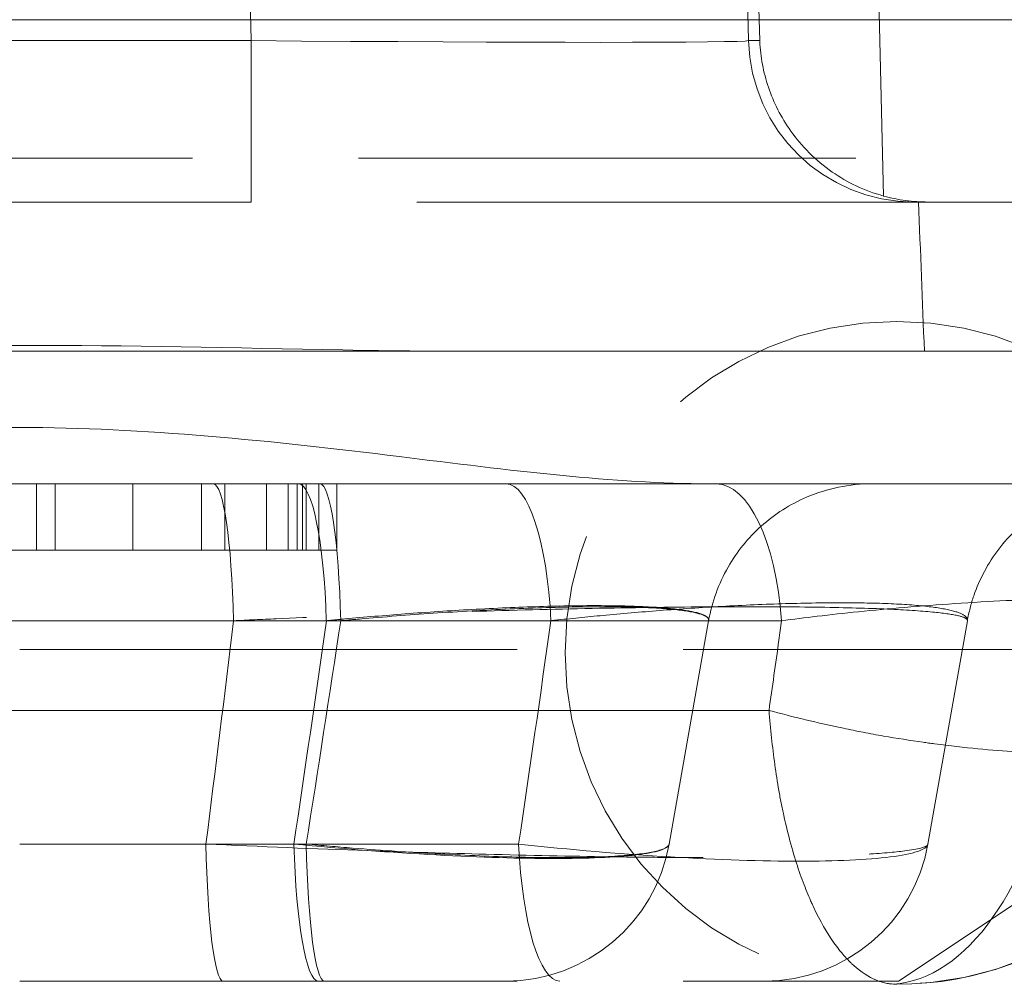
# Model space of a CAD drawing. Header units: millimetres. Extents: x -8.5 to 8.5, y 0 to 12.5.
# Tile 18 of 26: x 0 to 3, y 1.5 to 4.5. Entities that reach past the tile are written whole.
import ezdxf

# ---------------------------------------------------------------- set-up
doc = ezdxf.new("R2010")
doc.units = ezdxf.units.MM
doc.header["$LTSCALE"] = 10
doc.linetypes.add('ALLCAD_Strich', pattern=[0.2, 0.15, -0.05])
doc.layers.add('BESCH_KONT_verb_schn_grun_2d', color=10, linetype='Continuous')

msp = doc.modelspace()

# ---------------------------------------------------------------- linework, layer by layer
at = {"layer": 'BESCH_KONT_verb_schn_grun_2d', "linetype": 'ALLCAD_Strich', "lineweight": 0}
for p, q in [((0.6981, 4.3969), (0.5159, 11.46)), ((2.1974, 4.3969), (2.0152, 11.46)), ((2.1966, 5.7323), (2.2312, 4.3969)), ((2.6046, 3.9281), (2.572, 5.2813)), ((0.6981, 4.3969), (-0.6981, 4.3969)), ((0.6981, 4.3969), (0.6981, 3.91)), ((2.2312, 4.3969), (2.1974, 4.3969)), ((-2.979, 4.0425), (2.979, 4.0425)), ((0.6981, 3.91), (-0.6981, 3.91)), ((2.7386, 3.91), (2.6972, 3.91)), ((0.0504, 2.86), (0.0504, 3.06)), ((0.1073, 2.86), (0.1073, 3.06)), ((0.3414, 2.86), (0.3414, 3.06)), ((0.5482, 2.86), (0.5482, 3.06)), ((0.5837, 3.06), (0.586, 3.06)), ((0.6187, 2.86), (0.6187, 3.06)), ((0.7441, 2.86), (0.7441, 3.06)), ((0.8094, 2.86), (0.8094, 3.06)), ((0.8364, 2.86), (0.8364, 3.06)), ((0.8529, 2.86), (0.8529, 3.06)), ((0.8638, 2.86), (0.8638, 3.06)), ((0.9017, 2.86), (0.9017, 3.06)), ((0.9561, 2.86), (0.9561, 3.06)), ((0.3414, 2.86), (-0.3361, 2.86)), ((0.5482, 2.86), (0.3414, 2.86)), ((0.9561, 2.86), (0.5482, 2.86)), ((1.9584, 1.9732), (2.0771, 2.6468)), ((2.7384, 1.9732), (2.8571, 2.6468)), ((0, 2.56), (4.15, 2.56)), ((2.65, 1.56), (4.15, 2.56)), ((0.5617, 1.9732), (0, 1.9732)), ((1.5042, 1.9732), (0.5617, 1.9732)), ((0, 1.56), (2.65, 1.56)), ((2.65, 0), (2.65, 1.56))]:
    msp.add_line(p, q, dxfattribs=at)
at = {"layer": 'BESCH_KONT_verb_schn_grun_2d', "linetype": 'Continuous', "lineweight": 0}
for p, q in [((-3.15, 4.46), (5.9319, 4.46)), ((-3.15, 3.46), (5.9144, 3.46)), ((2.2971, 2.6468), (-2.2971, 2.6468)), ((2.2591, 2.3764), (-2.2591, 2.3764))]:
    msp.add_line(p, q, dxfattribs=at)
at = {"layer": 'BESCH_KONT_verb_schn_grun_2d', "linetype": 'ALLCAD_Strich', "lineweight": 0}
msp.add_circle((2.6446, 2.55), 1, dxfattribs=at)
for centre, start, end in [((2.5695, 2.56), 89.9995, 113.2068), ((1.4659, 2.06), 270.0021, 350.0011), ((2.2459, 2.06), 270.0013, 350.0002)]:
    msp.add_arc(centre, 0.5, start, end, dxfattribs=at)
at = {"layer": 'BESCH_KONT_verb_schn_grun_2d', "linetype": 'Continuous', "lineweight": 0}
msp.add_arc((2.6446, 2.55), 1, 270, 350, dxfattribs=at)
at = {"layer": 'BESCH_KONT_verb_schn_grun_2d', "linetype": 'ALLCAD_Strich', "lineweight": 0, "extrusion": (0, 0, -1)}
for centre, major_axis, ratio, start_param, end_param in [((0.6968, 4.41), (1.5008, -0.0129), 0.008712, 0.014334, 1.569843), ((2.6972, 4.41), (0, -0.5), 0.999893, 0, 1.544627), ((1.4661, 2.56), (0, 0.5), 0.275034, 0.000001, 1.396263), ((-96.5058, 8.7556), (-63.6995, -78.9718), 0.940851, -2.158312, -2.151503), ((-109.3986, 11.1119), (-67.8777, -96.8677), 0.91607, -2.067859, -2.061989), ((0.9188, 2.06), (0, -0.5), 0.111173, 0.00004, 1.396285), ((1.6289, 2.06), (0, -0.5), 0.253162, 0.000027, 1.396278)]:
    msp.add_ellipse(centre, major_axis=major_axis, ratio=ratio, start_param=start_param, end_param=end_param, dxfattribs=at)
at = {"layer": 'BESCH_KONT_verb_schn_grun_2d', "linetype": 'ALLCAD_Strich', "lineweight": 0}
for centre, major_axis, ratio, start_param, end_param in [((1.3598, -39.8387), (0.8448, -70.166), 0.034197, 2.235423, 2.243599), ((0.5837, 2.56), (0, 0.5), 0.123397, -1.396263, -0.000002), ((0.8405, 2.56), (0, 0.5), 0.170474, -1.396264, -0.000002), ((0.9055, 2.56), (0, 0.5), 0.126462, -1.396261, 0.000012), ((-79.0059, 8.5691), (52.4841, 66.0556), 0.929261, -1.015217, -1.006988), ((-74.3645, 8.6962), (56.7931, 54.7901), 0.941209, -0.885684, -0.876852), ((0.6134, 2.06), (0, -0.5), 0.105144, -1.396272, -0.000028), ((0.9001, 2.06), (0, -0.5), 0.149164, -1.396282, -0.000035)]:
    msp.add_ellipse(centre, major_axis=major_axis, ratio=ratio, start_param=start_param, end_param=end_param, dxfattribs=at)
at = {"layer": 'BESCH_KONT_verb_schn_grun_2d', "linetype": 'Continuous', "lineweight": 0, "extrusion": (0, 0, -1)}
for centre, major_axis, ratio, start_param, end_param in [((2.0994, 2.56), (0, 0.5), 0.401382, 0, 1.396263), ((2.6446, 2.55), (-0.0338, -0.9994), 0.513395, -1.279119, -0.045141)]:
    msp.add_ellipse(centre, major_axis=major_axis, ratio=ratio, start_param=start_param, end_param=end_param, dxfattribs=at)
at = {"layer": 'BESCH_KONT_verb_schn_grun_2d', "linetype": 'ALLCAD_Strich', "lineweight": 0}
for points, knots in [([(2.6046, 3.9281), (2.5466, 3.9441), (2.4947, 3.9694), (2.399, 4.0358), (2.3575, 4.0783), (2.2953, 4.1656), (2.2728, 4.2104), (2.2421, 4.3013), (2.2335, 4.3478), (2.2313, 4.3952), (2.2313, 4.396), (2.2312, 4.3969)], [-0.0798345, -0.0798345, -0.0798345, -0.0798345, -0.06096825, -0.06096825, -0.03942833, -0.03942833, -0.0195652, -0.0195652, 0, 0, 0.00036989, 0.00036989, 0.00036989, 0.00036989]), ([(2.6972, 3.91), (2.6954, 3.91), (2.6767, 3.91), (2.6269, 3.91), (2.5951, 3.91), (2.5774, 3.91), (2.5694, 3.91), (2.5641, 3.91), (2.5618, 3.91), (2.4551, 3.91), (2.3016, 3.91), (1.9996, 3.91), (1.8366, 3.91), (1.6256, 3.91), (1.5148, 3.91), (1.4581, 3.91), (1.4335, 3.91), (1.4171, 3.91), (1.4076, 3.91), (1.1747, 3.91), (0.9405, 3.91), (0.6981, 3.91)], [0, 0, 0, 0, 0.125, 0.1875, 0.21875, 0.234375, 0.242188, 0.242188, 0.25, 0.25, 0.5, 0.5, 0.625, 0.6875, 0.71875, 0.734375, 0.742188, 0.742188, 0.75, 0.75, 1, 1, 1, 1]), ([(3.3757, 3.91), (3.2825, 3.91), (3.1818, 3.91), (2.968, 3.91), (2.8554, 3.91), (2.7386, 3.91)], [0.000001, 0.000001, 0.000001, 0.000001, 0.03733627, 0.03733627, 0.0746715, 0.0746715, 0.0746715, 0.0746715]), ([(1.2848, 3.46), (1.2024, 3.46), (1.1187, 3.461), (0.7123, 3.468), (0.3788, 3.4774), (-0.2364, 3.4774), (-0.5712, 3.468), (-0.981, 3.461), (-1.0655, 3.46), (-1.1488, 3.46)], [0.2315832, 0.2315832, 0.2315832, 0.2315832, 0.2557929, 0.2557929, 0.3480751, 0.3480751, 0.4403574, 0.4403574, 0.4645671, 0.4645671, 0.4645671, 0.4645671]), ([(3.2139, 3.0412), (3.1619, 3.0266), (3.1116, 3.0031), (3.0232, 2.9426), (2.9838, 2.905), (2.9195, 2.8205), (2.8938, 2.7725), (2.8682, 2.6977), (2.8617, 2.6724), (2.8571, 2.6468)], [0, 0, 0, 0, 0.16211, 0.16211, 0.3213278, 0.3213278, 0.4806495, 0.4806495, 0.5585693, 0.5585693, 0.5585693, 0.5585693]), ([(2.3725, 3.0195), (2.3229, 2.9982), (2.2761, 2.9684), (2.1963, 2.8969), (2.1621, 2.8546), (2.1072, 2.7588), (2.0871, 2.7033), (2.0771, 2.6468)], [0, 0, 0, 0, 0.1621207, 0.1621207, 0.3213378, 0.3213378, 0.4933489, 0.4933489, 0.4933489, 0.4933489]), ([(2.8571, 2.6468), (2.8574, 2.6484), (2.8569, 2.6499), (2.8555, 2.6514), (2.8518, 2.6553), (2.8424, 2.659), (2.8272, 2.6624), (2.8097, 2.6664), (2.7846, 2.6699), (2.752, 2.673), (2.7159, 2.6765), (2.6707, 2.6795), (2.6167, 2.6819), (2.5587, 2.6844), (2.4906, 2.6863), (2.4135, 2.6875), (2.3325, 2.6888), (2.2415, 2.6893), (2.1424, 2.689), (2.0406, 2.6887), (1.9302, 2.6875), (1.8136, 2.6855), (1.6985, 2.6836), (1.5775, 2.6808), (1.4528, 2.6774), (1.336, 2.6741), (1.216, 2.6702), (1.0949, 2.6657), (0.988, 2.6618), (0.8802, 2.6574), (0.7729, 2.6527), (0.73, 2.6508), (0.6872, 2.6488), (0.6445, 2.6468)], [0, 0, 0, 0, 0.0301644, 0.0301644, 0.0301644, 0.1094203, 0.1094203, 0.1094203, 0.2004282, 0.2004282, 0.2004282, 0.3012956, 0.3012956, 0.3012956, 0.409902, 0.409902, 0.409902, 0.5241569, 0.5241569, 0.5241569, 0.6415759, 0.6415759, 0.6415759, 0.757341, 0.757341, 0.757341, 0.8658499, 0.8658499, 0.8658499, 0.9616585, 0.9616585, 0.9616585, 1, 1, 1, 1]), ([(0.9245, 2.6468), (0.9429, 2.6486), (0.9614, 2.6504), (0.98, 2.6521), (1.0401, 2.6577), (1.1007, 2.6628), (1.161, 2.6674), (1.2291, 2.6726), (1.2968, 2.677), (1.3625, 2.6807), (1.4334, 2.6847), (1.5021, 2.6877), (1.5668, 2.6896), (1.6338, 2.6916), (1.6965, 2.6926), (1.7531, 2.6923), (1.81, 2.6921), (1.8608, 2.6907), (1.9041, 2.6882), (1.9462, 2.6858), (1.9812, 2.6823), (2.0083, 2.6779), (2.0336, 2.6738), (2.0521, 2.6689), (2.0635, 2.6633), (2.0737, 2.6583), (2.0782, 2.6528), (2.0771, 2.6468)], [0, 0, 0, 0, 0.032196, 0.032196, 0.032196, 0.136311, 0.136311, 0.136311, 0.253921, 0.253921, 0.253921, 0.38068, 0.38068, 0.38068, 0.511975, 0.511975, 0.511975, 0.644011, 0.644011, 0.644011, 0.772639, 0.772639, 0.772639, 0.892625, 0.892625, 0.892625, 1, 1, 1, 1]), ([(2.0771, 2.6468), (2.0775, 2.6486), (2.0772, 2.6504), (2.0764, 2.6521), (2.0739, 2.6577), (2.0654, 2.6627), (2.0511, 2.6672), (2.0352, 2.6721), (2.0121, 2.6763), (1.982, 2.6797), (1.9496, 2.6833), (1.9092, 2.6859), (1.8617, 2.6875), (1.8117, 2.6891), (1.754, 2.6895), (1.6902, 2.6887), (1.6249, 2.6879), (1.5532, 2.6857), (1.4775, 2.6824), (1.4034, 2.6791), (1.3255, 2.6747), (1.2462, 2.6693), (1.1729, 2.6643), (1.0984, 2.6585), (1.0245, 2.652), (1.0055, 2.6503), (0.9866, 2.6486), (0.9678, 2.6468)], [0, 0, 0, 0, 0.0347068, 0.0347068, 0.0347068, 0.1469901, 0.1469901, 0.1469901, 0.2719411, 0.2719411, 0.2719411, 0.4066932, 0.4066932, 0.4066932, 0.5482918, 0.5482918, 0.5482918, 0.6934003, 0.6934003, 0.6934003, 0.8353508, 0.8353508, 0.8353508, 0.9664556, 0.9664556, 0.9664556, 0.9999999, 0.9999999, 0.9999999, 0.9999999]), ([(1.6015, 2.6468), (1.6086, 2.6476), (1.6633, 2.6536), (1.7758, 2.665), (1.9469, 2.6794), (2.1348, 2.6917), (2.3249, 2.6997), (2.5011, 2.702), (2.6488, 2.6982), (2.7582, 2.6888), (2.826, 2.6752), (2.8544, 2.6608), (2.8579, 2.6509), (2.8571, 2.6468)], [0.045539, 0.045539, 0.045539, 0.045539, 0.0560722, 0.1263722, 0.2084326, 0.2995705, 0.3966944, 0.4967007, 0.5971701, 0.6954873, 0.7882075, 0.8718582, 0.9267847, 0.9267847, 0.9267847, 0.9267847]), ([(0.5617, 1.9732), (0.7261, 1.9655), (0.8902, 1.9588), (1.0485, 1.9532), (1.1717, 1.9489), (1.2915, 1.9454), (1.4062, 1.9424), (1.5373, 1.939), (1.6616, 1.9364), (1.777, 1.9347), (1.8346, 1.9339), (1.8901, 1.9333), (1.9431, 1.9329), (1.9961, 1.9325), (2.0477, 1.9323), (2.0946, 1.9323), (2.2821, 1.9325), (2.4433, 1.936), (2.5569, 1.9428), (2.6052, 1.9457), (2.6449, 1.9491), (2.6747, 1.9532), (2.7149, 1.9587), (2.737, 1.9655), (2.7384, 1.9732)], [0, 0, 0, 0, 0.14061, 0.14061, 0.14061, 0.25, 0.25, 0.25, 0.375, 0.375, 0.375, 0.4375, 0.4375, 0.4375, 0.5, 0.5, 0.5, 0.75, 0.75, 0.75, 0.856377, 0.856377, 0.856377, 1, 1, 1, 1]), ([(1.9584, 1.9732), (1.9558, 1.9587), (1.9196, 1.9477), (1.8582, 1.9404), (1.7969, 1.9331), (1.7107, 1.9294), (1.6109, 1.9294), (1.5111, 1.9294), (1.3903, 1.9331), (1.2561, 1.9404), (1.1219, 1.9477), (0.9742, 1.9587), (0.8267, 1.9732)], [0.0000006, 0.0000006, 0.0000006, 0.0000006, 0.25, 0.25, 0.25, 0.5, 0.5, 0.5, 0.75, 0.75, 0.75, 1, 1, 1, 1]), ([(0.8641, 1.9732), (0.9107, 1.9688), (0.9573, 1.9647), (1.0033, 1.961), (1.0947, 1.9537), (1.1839, 1.9477), (1.2678, 1.9432), (1.2726, 1.9429), (1.2775, 1.9426), (1.2822, 1.9424), (1.3639, 1.9381), (1.4404, 1.9351), (1.5097, 1.9335), (1.5508, 1.9326), (1.5894, 1.9321), (1.6252, 1.9321), (1.6554, 1.9321), (1.6843, 1.9324), (1.7115, 1.9331), (1.771, 1.9346), (1.8226, 1.9377), (1.8629, 1.9424), (1.8994, 1.9467), (1.9267, 1.9523), (1.9425, 1.9592), (1.952, 1.9634), (1.9574, 1.9681), (1.9583, 1.9732)], [0, 0, 0, 0, 0.080615, 0.080615, 0.080615, 0.240793, 0.240793, 0.240793, 0.25, 0.25, 0.25, 0.406852, 0.406852, 0.406852, 0.5, 0.5, 0.5, 0.578459, 0.578459, 0.578459, 0.75, 0.75, 0.75, 0.905766, 0.905766, 0.905766, 1, 1, 1, 1]), ([(2.7384, 1.9732), (2.7353, 1.956), (2.6938, 1.943), (2.6247, 1.9343), (2.5555, 1.9256), (2.4595, 1.9212), (2.3498, 1.9212), (2.2402, 1.9212), (2.1079, 1.9256), (1.9625, 1.9343), (1.8171, 1.9429), (1.6588, 1.956), (1.5042, 1.9732)], [0.0000004, 0.0000004, 0.0000004, 0.0000004, 0.25, 0.25, 0.25, 0.5, 0.5, 0.5, 0.75, 0.75, 0.75, 1, 1, 1, 1])]:
    msp.add_open_spline(points, degree=3, knots=knots, dxfattribs=at)
msp.add_open_spline([(2.7386, 3.91), (2.6937, 3.91), (2.6488, 3.9159), (2.6046, 3.9281)], degree=3, dxfattribs=at)
at = {"layer": 'BESCH_KONT_verb_schn_grun_2d', "linetype": 'Continuous', "lineweight": 0}
for points, knots in [([(-2.0755, 3.06), (-1.7917, 3.0604), (-1.4741, 3.1012), (-0.7654, 3.1891), (-0.3696, 3.23), (0.3696, 3.23), (0.7654, 3.1891), (1.475, 3.1011), (1.7935, 3.0602), (2.0779, 3.06)], [-0.6107389, -0.6107389, -0.6107389, -0.6107389, -0.5139847, -0.5139847, -0.4031077, -0.4031077, -0.2922306, -0.2922306, -0.1951981, -0.1951981, -0.1951981, -0.1951981]), ([(-2.0994, 3.06), (-2.0301, 3.06), (-1.9604, 3.06), (-1.8901, 3.06), (-1.7943, 3.06), (-1.6975, 3.06), (-1.5999, 3.06), (-1.5153, 3.06), (-1.4299, 3.06), (-1.3439, 3.06), (-1.2677, 3.06), (-1.1923, 3.06), (-1.114, 3.06), (-1.104, 3.06), (-1.094, 3.06), (-1.0839, 3.06), (-0.7716, 3.06), (-0.4556, 3.06), (-0.1371, 3.06), (-0.0914, 3.06), (-0.0457, 3.06), (0, 3.06), (0.1825, 3.06), (0.364, 3.06), (0.5447, 3.06), (0.635, 3.06), (0.7251, 3.06), (0.8149, 3.06), (0.8422, 3.06), (0.8696, 3.06), (0.897, 3.06), (0.96, 3.06), (1.0231, 3.06), (1.0839, 3.06), (1.376, 3.06), (1.6606, 3.06), (1.9379, 3.06), (1.992, 3.06), (2.0458, 3.06), (2.0994, 3.06)], [0, 0, 0, 0, 0.05288, 0.05288, 0.05288, 0.125, 0.125, 0.125, 0.1875, 0.1875, 0.1875, 0.242938, 0.242938, 0.242938, 0.25, 0.25, 0.25, 0.468667, 0.468667, 0.468667, 0.5, 0.5, 0.5, 0.625, 0.625, 0.625, 0.6875, 0.6875, 0.6875, 0.706443, 0.706443, 0.706443, 0.75, 0.75, 0.75, 0.959152, 0.959152, 0.959152, 1, 1, 1, 1]), ([(2.6808, 3.06), (2.6815, 3.06), (2.6888, 3.06), (2.6961, 3.06), (2.7095, 3.06), (2.7148, 3.06), (2.7883, 3.06), (2.8853, 3.06), (2.9808, 3.06), (3.0441, 3.06), (3.0739, 3.06), (3.2394, 3.06), (3.3631, 3.06), (3.4814, 3.06), (3.4821, 3.06), (3.4828, 3.06)], [0.2336085, 0.2336085, 0.2336085, 0.2336085, 0.234375, 0.2421875, 0.2421875, 0.25, 0.25, 0.3125, 0.34375, 0.34375, 0.375, 0.375, 0.5, 0.5, 0.5007652, 0.5007652, 0.5007652, 0.5007652]), ([(2.2971, 2.6468), (2.3321, 2.6515), (2.408, 2.6609), (2.5323, 2.6746), (2.6716, 2.6877), (2.822, 2.6993), (2.9771, 2.7081), (3.1296, 2.7135), (3.2723, 2.7149), (3.3985, 2.712), (3.5032, 2.7052), (3.583, 2.6949), (3.6373, 2.6821), (3.668, 2.668), (3.6774, 2.656), (3.6775, 2.6489), (3.6771, 2.6468)], [0.0428634, 0.0428634, 0.0428634, 0.0428634, 0.0936919, 0.1506608, 0.2132398, 0.2804159, 0.3509934, 0.4237035, 0.4974559, 0.5715365, 0.6450984, 0.716842, 0.7852721, 0.8489647, 0.9066907, 0.9294847, 0.9294847, 0.9294847, 0.9294847]), ([(2.2591, 2.3764), (2.2692, 2.4469), (2.2791, 2.5175), (2.2889, 2.5881), (2.2916, 2.6077), (2.2944, 2.6273), (2.2971, 2.6468)], [0, 0, 0, 0, 0.7829049, 0.7829049, 0.7829049, 0.9999997, 0.9999997, 0.9999997, 0.9999997]), ([(3.1264, 2.246), (3.1118, 2.2463), (3.0966, 2.2467), (3.0809, 2.2473), (3.0487, 2.2486), (3.0141, 2.2505), (2.9768, 2.2531), (2.9396, 2.2558), (2.8998, 2.2592), (2.8575, 2.2636), (2.8363, 2.2658), (2.8146, 2.2683), (2.7922, 2.2711), (2.7811, 2.2724), (2.7697, 2.2739), (2.7583, 2.2754), (2.7526, 2.2762), (2.7463, 2.277), (2.7403, 2.2778), (2.7343, 2.2787), (2.7285, 2.2795), (2.7236, 2.2802), (2.6844, 2.2858), (2.6446, 2.292), (2.6044, 2.299), (2.5843, 2.3025), (2.5636, 2.3063), (2.5432, 2.3102), (2.5228, 2.3141), (2.5025, 2.3183), (2.4833, 2.3224), (2.4449, 2.3307), (2.4068, 2.3392), (2.3693, 2.3482), (2.3318, 2.3571), (2.2949, 2.3665), (2.2591, 2.3764)], [0.5318995, 0.5318995, 0.5318995, 0.5318995, 0.5625, 0.5625, 0.5625, 0.625, 0.625, 0.625, 0.6875, 0.6875, 0.6875, 0.71875, 0.71875, 0.71875, 0.734375, 0.734375, 0.734375, 0.7421875, 0.7421875, 0.7421875, 0.75, 0.75, 0.75, 0.8125, 0.8125, 0.8125, 0.84375, 0.84375, 0.84375, 0.875, 0.875, 0.875, 0.9375, 0.9375, 0.9375, 1, 1, 1, 1]), ([(2.2591, 2.3764), (2.2637, 2.3209), (2.2694, 2.2662), (2.2766, 2.2131), (2.2803, 2.1865), (2.2843, 2.1603), (2.2887, 2.1347), (2.291, 2.1219), (2.2933, 2.1092), (2.2958, 2.0967), (2.297, 2.0904), (2.2982, 2.0842), (2.2995, 2.078), (2.3008, 2.0718), (2.3018, 2.0673), (2.3035, 2.0595), (2.3172, 1.9974), (2.3322, 1.944), (2.3475, 1.8985), (2.3551, 1.8757), (2.3629, 1.8549), (2.3705, 1.8359), (2.3743, 1.8264), (2.3781, 1.8173), (2.3819, 1.8087), (2.3837, 1.8043), (2.3856, 1.8001), (2.3875, 1.796), (2.3893, 1.7919), (2.3905, 1.7894), (2.393, 1.784), (2.4133, 1.7404), (2.4341, 1.7046), (2.4546, 1.6755), (2.4649, 1.661), (2.4751, 1.6481), (2.4851, 1.6367), (2.4902, 1.631), (2.4952, 1.6256), (2.5001, 1.6206), (2.5026, 1.6181), (2.505, 1.6157), (2.5075, 1.6134), (2.5099, 1.611), (2.5119, 1.6092), (2.5148, 1.6066), (2.5375, 1.5862), (2.5598, 1.5721), (2.5815, 1.5631), (2.5887, 1.5601), (2.5959, 1.5576), (2.603, 1.5557), (2.6085, 1.5542), (2.6139, 1.553), (2.6193, 1.5521), (2.6222, 1.5516), (2.6251, 1.5512), (2.634, 1.5508)], [0, 0, 0, 0, 0.125, 0.125, 0.125, 0.1875, 0.1875, 0.1875, 0.21875, 0.21875, 0.21875, 0.234375, 0.234375, 0.234375, 0.25, 0.25, 0.25, 0.375, 0.375, 0.375, 0.4375, 0.4375, 0.4375, 0.46875, 0.46875, 0.46875, 0.484375, 0.484375, 0.484375, 0.5, 0.5, 0.5, 0.625, 0.625, 0.625, 0.6875, 0.6875, 0.6875, 0.71875, 0.71875, 0.71875, 0.734375, 0.734375, 0.734375, 0.75, 0.75, 0.75, 0.875, 0.875, 0.875, 0.9166669, 0.9166669, 0.9166669, 0.9489212, 0.9489212, 0.9489212, 0.9661421, 0.9661421, 0.9661421, 0.9661421])]:
    msp.add_open_spline(points, degree=3, knots=knots, dxfattribs=at)
for points in [[(2.0994, 3.06), (2.1185, 3.06), (2.1377, 3.06), (2.157, 3.06)], [(2.157, 3.06), (2.3229, 3.06), (2.5027, 3.06), (2.6808, 3.06)], [(2.6357, 1.5507), (2.6344, 1.5503), (2.6395, 1.55), (2.6446, 1.55)]]:
    msp.add_open_spline(points, degree=3, dxfattribs=at)

doc.saveas('drawing.dxf')
